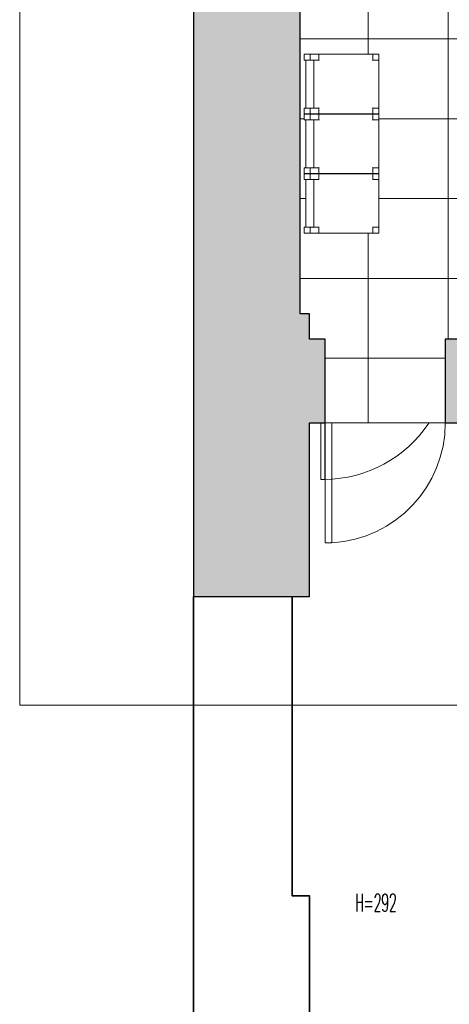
# Model space of a CAD drawing. Header units: centimetres. Extents: x 1278 to 4826, y -2037 to 1154.
# Tile 2 of 39: x 1914 to 2236, y -441 to 299. Entities that reach past the tile are written whole.
import ezdxf

# ---------------------------------------------------------------- set-up
doc = ezdxf.new("R2010")
doc.units = ezdxf.units.CM
doc.linetypes.add('Ukryty', pattern=[0.714375, 0.47625, -0.238125])
for name, color, linetype, lineweight in [('_Ukryty_', 7, 'Ukryty', 9), ('A-murowane-2', 21, 'Continuous', 35), ('A-symbole-1', 11, 'Continuous', 9), ('A-widok', 3, 'Continuous', 9), ('Drzwi', 7, 'Continuous', 9), ('Meble', 7, 'Continuous', 9), ('OGRODOWA - dwg temp_dwg-1', 20, 'Continuous', 35), ('Panel', 10, 'Continuous', 18), ('Stropy', 7, 'Continuous', 9), ('Ugięcie rzutu', 7, 'Continuous', 9), ('Wzór powierzchni', 7, 'Continuous', 9), ('Ściany-1', 254, 'Continuous', 9), ('Ściany-2', 250, 'Continuous', 25)]:
    doc.layers.add(name, color=color, linetype=linetype, lineweight=lineweight)
doc.styles.add('RomanS', font='romans__.ttf', dxfattribs={"width": 0.5, "height": 13.411772})

# ---------------------------------------------------------------- blocks, each defined once
blk = doc.blocks.new('M_Jednoskrzydłowe płytowe - 0915 x 2032mm ISTN-948749-Aranżacja_wersja_01')
at = {"layer": 'Panel'}
for p, q in [((39.9, 31.5), (39.9, 121.52)), ((45, 121.52), (39.9, 121.52)), ((45, 31.5), (45, 121.52)), ((45, 31.5), (39.9, 31.5))]:
    blk.add_line(p, q, dxfattribs=at)
at = {"layer": 'Ugięcie rzutu'}
blk.add_arc((45, 31.5), 90.17, 93.2424, 180, dxfattribs=at)
blk = doc.blocks.new('Bimroom_Collection_Dining_Chair_2022 - Dining Chair-V5-Aranżacja_wersja_01')
at = {"layer": 'Meble'}
for p, q in [((-22.5, 23.7), (-22.5, 27.71)), ((-22.5, 23.7), (-22.5, 17.2)), ((-22.3, 28), (-18.2, 28)), ((-22.3, 27.91), (-18.2, 27.91)), ((-18.2, 23.5), (-22.3, 23.5)), ((-18, 27.71), (-18, 23.7)), ((18, 26.67), (-18, 26.67)), ((-18, 26.55), (-18, 26.5)), ((-18, 24.42), (-18, 26.5)), ((-18, 24.42), (-18, 24.37)), ((-18, 20.68), (-18, 23.7)), ((-18, 17.2), (-18, 23.7)), ((18, 23.7), (18, 27.71)), ((18, 26.5), (18, 26.55)), ((18, 26.5), (18, 24.42)), ((18, 24.37), (18, 24.42)), ((18, 23.7), (18, 20.68)), ((18, 23.7), (18, 17.2)), ((18.2, 28), (22.3, 28)), ((18.2, 27.91), (22.3, 27.91)), ((22.3, 23.5), (18.2, 23.5)), ((22.5, 27.71), (22.5, 23.7)), ((22.5, 17.2), (22.5, 23.7)), ((-18, 17), (-22.5, 17)), ((-22.5, 17), (-22.5, -23.5)), ((-22.3, 17), (-22.4, 17)), ((-22.3, 17), (-18.2, 17)), ((-20, 16.88), (-20, 17)), ((-18, 20.68), (-18, 20.67)), ((-18, 20.68), (-18, 17)), ((-18, 19.2), (-18, 20.68)), ((-18, 20.67), (18, 20.67)), ((-18, 19.2), (-18, 19)), ((-18, 19), (-17.88, 19)), ((17.88, 19), (18, 19)), ((18, 20.67), (18, 20.68)), ((18, 17), (18, 20.68)), ((18, 20.68), (18, 19.2)), ((18, 19), (18, 19.2)), ((22.5, 17), (18, 17)), ((18.2, 17), (22.3, 17)), ((20, 17), (20, 16.88)), ((22.4, 17), (22.3, 17)), ((22.5, -23.5), (22.5, 17)), ((-22.5, -23.5), (-18, -23.5)), ((-22.5, -23.7), (-22.5, -27.8)), ((-22.4, -23.5), (-22.35, -23.5)), ((-18.2, -23.5), (-22.3, -23.5)), ((-22.3, -28), (-18.2, -28)), ((-20, -23.5), (-20, -23.38)), ((-18, -23.5), (-18, -28)), ((-18, -27.8), (-18, -23.7)), ((-17.88, -25.5), (-18, -25.5)), ((-18, -27.85), (-18, -27.99)), ((-18, -28), (18, -28)), ((18, -25.5), (17.88, -25.5)), ((18, -28), (18, -23.5)), ((18, -23.5), (22.5, -23.5)), ((18, -23.7), (18, -27.8)), ((18, -27.99), (18, -27.85)), ((22.3, -23.5), (18.2, -23.5)), ((18.2, -28), (22.3, -28)), ((20, -23.38), (20, -23.5)), ((22.35, -23.5), (22.4, -23.5)), ((22.5, -27.8), (22.5, -23.7))]:
    blk.add_line(p, q, dxfattribs=at)
for centre, start, end in [((-22.3, 27.8), 90, 135), ((-22.3, 23.7), 225.27332, 270), ((-18.2, 27.8), 360, 90), ((-18.2, 23.7), 270, 360), ((18.2, 27.8), 90, 180), ((18.2, 23.7), 180, 270), ((22.3, 27.8), 45, 90), ((22.3, 23.7), 270, 314.8203), ((-22.3, 21.3), 90, 180), ((-22.3, 21.3), 90, 180), ((-22.3, 17.2), 180, 270), ((-22.3, 17.2), 180, 257.14286), ((-18.2, 21.3), 12.85714, 90), ((-18.2, 21.3), 12.85714, 90), ((-18.2, 17.2), 270, 0), ((-18.2, 17.2), 270, 0), ((18.2, 17.2), 180, 270), ((18.2, 17.2), 180, 270), ((18.2, 21.3), 90, 167.14286), ((18.2, 21.3), 90, 167.14286), ((22.3, 21.3), 0, 90), ((22.3, 21.3), 0, 90), ((22.3, 17.2), 270, 360), ((22.3, 17.2), 282.85714, 0), ((-22.3, -23.7), 90, 180), ((-22.3, -27.8), 180, 270), ((-18.2, -23.7), 0, 90), ((-18.2, -27.8), 270, 0), ((-18.2, -23.7), 30, 60), ((-18.2, -27.8), 300, 330), ((18.2, -23.7), 90, 180), ((18.2, -27.8), 180, 270), ((18.2, -23.7), 120, 150), ((18.2, -27.8), 210, 240), ((22.3, -23.7), 0, 90), ((22.3, -27.8), 270, 0)]:
    blk.add_arc(centre, 0.2, start, end, dxfattribs=at)
for points, knots in [([(-22.5, 27.71), (-22.5, 27.73), (-22.49, 27.78), (-22.46, 27.83), (-22.43, 27.87), (-22.37, 27.9), (-22.33, 27.91), (-22.3, 27.91)], [-1, -1, -1, -1, -0.785714, -0.571429, -0.428571, -0.285714, 0, 0, 0, 0]), ([(-22.3, 23.5), (-22.32, 23.5), (-22.37, 23.51), (-22.42, 23.54), (-22.46, 23.57), (-22.49, 23.62), (-22.5, 23.67), (-22.5, 23.7)], [-1, -1, -1, -1, -0.785714, -0.571429, -0.428571, -0.285714, 0, 0, 0, 0]), ([(-18.2, 27.91), (-18.18, 27.91), (-18.13, 27.9), (-18.08, 27.87), (-18.04, 27.84), (-18.01, 27.79), (-18, 27.74), (-18, 27.71)], [-1, -1, -1, -1, -0.785714, -0.571429, -0.428571, -0.285714, 0, 0, 0, 0]), ([(-18, 23.7), (-18, 23.67), (-18.01, 23.63), (-18.04, 23.58), (-18.07, 23.54), (-18.13, 23.51), (-18.17, 23.5), (-18.2, 23.5)], [-1, -1, -1, -1, -0.785714, -0.571429, -0.428571, -0.285714, 0, 0, 0, 0]), ([(18, 27.71), (18, 27.73), (18.01, 27.78), (18.04, 27.83), (18.07, 27.87), (18.13, 27.9), (18.17, 27.91), (18.2, 27.91)], [-1, -1, -1, -1, -0.785714, -0.571429, -0.428571, -0.285714, 0, 0, 0, 0]), ([(18.2, 23.5), (18.18, 23.5), (18.13, 23.51), (18.08, 23.54), (18.04, 23.57), (18.01, 23.62), (18, 23.67), (18, 23.7)], [-1, -1, -1, -1, -0.785714, -0.571429, -0.428571, -0.285714, 0, 0, 0, 0]), ([(22.3, 27.91), (22.32, 27.91), (22.37, 27.9), (22.42, 27.87), (22.46, 27.84), (22.49, 27.79), (22.5, 27.74), (22.5, 27.71)], [-1, -1, -1, -1, -0.785714, -0.571429, -0.428571, -0.285714, 0, 0, 0, 0]), ([(22.5, 23.7), (22.5, 23.67), (22.49, 23.63), (22.46, 23.58), (22.43, 23.54), (22.37, 23.51), (22.33, 23.5), (22.3, 23.5)], [-1, -1, -1, -1, -0.785714, -0.571429, -0.428571, -0.285714, 0, 0, 0, 0]), ([(-22.5, 17), (-22.5, 17), (-22.5, 17), (-22.49, 16.99), (-22.47, 16.97), (-22.46, 16.96), (-22.44, 16.94), (-22.42, 16.92), (-22.4, 16.9), (-22.39, 16.89), (-22.37, 16.87), (-22.34, 16.84), (-22.32, 16.82), (-22.3, 16.8)], [0, 0, 0, 0, 0.166667, 0.25, 0.333333, 0.416667, 0.5, 0.583333, 0.666667, 0.708333, 0.75, 0.833333, 1, 1, 1, 1]), ([(-18, 17), (-18, 17), (-18, 17), (-17.99, 16.99), (-17.97, 16.97), (-17.96, 16.96), (-17.94, 16.94), (-17.92, 16.92), (-17.9, 16.9), (-17.89, 16.89), (-17.87, 16.87), (-17.84, 16.84), (-17.82, 16.82), (-17.8, 16.8)], [0, 0, 0, 0, 0.166667, 0.25, 0.333333, 0.416667, 0.5, 0.583333, 0.666667, 0.708333, 0.75, 0.833333, 1, 1, 1, 1]), ([(18, 17), (18, 17), (18, 17), (17.99, 16.99), (17.97, 16.97), (17.96, 16.96), (17.94, 16.94), (17.92, 16.92), (17.9, 16.9), (17.89, 16.89), (17.87, 16.87), (17.84, 16.84), (17.82, 16.82), (17.8, 16.8)], [0, 0, 0, 0, 0.166667, 0.25, 0.333333, 0.416667, 0.5, 0.583333, 0.666667, 0.708333, 0.75, 0.833333, 1, 1, 1, 1]), ([(22.5, 17), (22.5, 17), (22.5, 17), (22.49, 16.99), (22.47, 16.97), (22.46, 16.96), (22.44, 16.94), (22.42, 16.92), (22.4, 16.9), (22.39, 16.89), (22.37, 16.87), (22.34, 16.84), (22.32, 16.82), (22.3, 16.8)], [0, 0, 0, 0, 0.166667, 0.25, 0.333333, 0.416667, 0.5, 0.583333, 0.666667, 0.708333, 0.75, 0.833333, 1, 1, 1, 1]), ([(-22.5, -23.5), (-22.5, -23.5), (-22.5, -23.5), (-22.49, -23.49), (-22.47, -23.47), (-22.46, -23.46), (-22.44, -23.44), (-22.42, -23.42), (-22.4, -23.4), (-22.39, -23.39), (-22.37, -23.37), (-22.34, -23.34), (-22.32, -23.32), (-22.3, -23.3)], [0, 0, 0, 0, 0.166667, 0.25, 0.333333, 0.416667, 0.5, 0.583333, 0.666667, 0.708333, 0.75, 0.833333, 1, 1, 1, 1]), ([(-18, -23.5), (-18, -23.5), (-18, -23.5), (-17.99, -23.49), (-17.97, -23.47), (-17.96, -23.46), (-17.94, -23.44), (-17.92, -23.42), (-17.9, -23.4), (-17.89, -23.39), (-17.87, -23.37), (-17.84, -23.34), (-17.82, -23.32), (-17.8, -23.3)], [0, 0, 0, 0, 0.166667, 0.25, 0.333333, 0.416667, 0.5, 0.583333, 0.666667, 0.708333, 0.75, 0.833333, 1, 1, 1, 1]), ([(-18, -28), (-18, -28), (-18, -28), (-17.99, -27.99), (-17.97, -27.97), (-17.96, -27.96), (-17.94, -27.94), (-17.92, -27.92), (-17.9, -27.9), (-17.89, -27.89), (-17.87, -27.87), (-17.84, -27.84), (-17.82, -27.82), (-17.8, -27.8)], [0, 0, 0, 0, 0.166667, 0.25, 0.333333, 0.416667, 0.5, 0.583333, 0.666667, 0.708333, 0.75, 0.833333, 1, 1, 1, 1]), ([(18, -23.5), (18, -23.5), (18, -23.5), (17.99, -23.49), (17.97, -23.47), (17.96, -23.46), (17.94, -23.44), (17.92, -23.42), (17.9, -23.4), (17.89, -23.39), (17.87, -23.37), (17.84, -23.34), (17.82, -23.32), (17.8, -23.3)], [0, 0, 0, 0, 0.166667, 0.25, 0.333333, 0.416667, 0.5, 0.583333, 0.666667, 0.708333, 0.75, 0.833333, 1, 1, 1, 1]), ([(18, -28), (18, -28), (18, -28), (17.99, -27.99), (17.97, -27.97), (17.96, -27.96), (17.94, -27.94), (17.92, -27.92), (17.9, -27.9), (17.89, -27.89), (17.87, -27.87), (17.84, -27.84), (17.82, -27.82), (17.8, -27.8)], [0, 0, 0, 0, 0.166667, 0.25, 0.333333, 0.416667, 0.5, 0.583333, 0.666667, 0.708333, 0.75, 0.833333, 1, 1, 1, 1]), ([(22.49, -23.49), (22.49, -23.49), (22.49, -23.49), (22.47, -23.47), (22.46, -23.46), (22.44, -23.44), (22.42, -23.42), (22.4, -23.4), (22.39, -23.39), (22.37, -23.37), (22.34, -23.34), (22.32, -23.32), (22.3, -23.3)], [0.1666667, 0.1666667, 0.1666667, 0.1666667, 0.25, 0.3333333, 0.4166667, 0.5, 0.5833333, 0.6666667, 0.7083333, 0.75, 0.8333333, 1, 1, 1, 1])]:
    blk.add_open_spline(points, degree=3, knots=knots, dxfattribs=at)
for points in [[(-18, 17), (-18, 17), (-18, 17), (-17.99, 16.99)], [(18, 17), (18, 17), (18, 17), (17.99, 16.99)], [(-18, -23.5), (-18, -23.5), (-18, -23.5), (-17.99, -23.49)], [(18, -23.5), (18, -23.5), (18, -23.5), (17.99, -23.49)]]:
    blk.add_open_spline(points, degree=3, dxfattribs=at)
blk = doc.blocks.new('Bimroom_Collection_Dining_Chair_2022 - Dining Chair-V8-Aranżacja_wersja_01')
at = {"layer": 'Meble'}
for p, q in [((-22.5, 23.7), (-22.5, 27.71)), ((-22.5, 23.7), (-22.5, 17.2)), ((-22.3, 28), (-18.2, 28)), ((-22.3, 27.91), (-18.2, 27.91)), ((-18.2, 23.5), (-22.3, 23.5)), ((-18, 27.71), (-18, 23.7)), ((18, 26.67), (-18, 26.67)), ((-18, 26.55), (-18, 26.5)), ((-18, 24.42), (-18, 26.5)), ((-18, 24.42), (-18, 24.37)), ((-18, 20.68), (-18, 23.7)), ((-18, 17.2), (-18, 23.7)), ((18, 23.7), (18, 27.71)), ((18, 26.5), (18, 26.55)), ((18, 26.5), (18, 24.42)), ((18, 24.37), (18, 24.42)), ((18, 23.7), (18, 20.68)), ((18, 23.7), (18, 17.2)), ((18.2, 28), (22.3, 28)), ((18.2, 27.91), (22.3, 27.91)), ((22.3, 23.5), (18.2, 23.5)), ((22.5, 27.71), (22.5, 23.7)), ((22.5, 17.2), (22.5, 23.7)), ((22.5, 23.7), (22.5, 17.2)), ((22.5, 21.3), (22.5, 23.7)), ((-18, 17), (-22.5, 17)), ((-22.5, 17), (-22.5, -23.5)), ((-22.3, 17), (-22.4, 17)), ((-22.3, 17), (-18.2, 17)), ((-20, 16.88), (-20, 17)), ((-18, 20.68), (-18, 20.67)), ((-18, 20.68), (-18, 17)), ((-18, 19.2), (-18, 20.68)), ((-18, 20.67), (18, 20.67)), ((-18, 19.2), (-18, 19)), ((17.88, 19), (18, 19)), ((18, 20.67), (18, 20.68)), ((18, 17), (18, 20.68)), ((18, 20.68), (18, 19.2)), ((18, 19), (18, 19.2)), ((22.5, 17), (18, 17)), ((18.2, 17), (22.3, 17)), ((20, 17), (20, 16.88)), ((22.49, 17), (22.3, 17)), ((22.5, -23.5), (22.5, 17)), ((-22.5, -23.5), (-18, -23.5)), ((-22.5, -23.7), (-22.5, -27.8)), ((-22.4, -23.5), (-22.35, -23.5)), ((-18.2, -23.5), (-22.3, -23.5)), ((-22.3, -28), (-18.2, -28)), ((-20, -23.5), (-20, -23.38)), ((-18, -23.5), (-18, -28)), ((-18, -27.8), (-18, -23.7)), ((-18, -27.85), (-18, -27.99)), ((-18, -28), (18, -28)), ((18, -25.5), (17.88, -25.5)), ((18, -28), (18, -23.5)), ((18, -23.5), (22.5, -23.5)), ((18, -23.7), (18, -27.8)), ((18, -27.99), (18, -27.85)), ((22.3, -23.5), (18.2, -23.5)), ((18.2, -28), (22.3, -28)), ((20, -23.38), (20, -23.5)), ((22.35, -23.5), (22.49, -23.5)), ((22.5, -27.8), (22.5, -23.7))]:
    blk.add_line(p, q, dxfattribs=at)
for centre, start, end in [((-22.3, 27.8), 90, 135), ((-22.3, 23.7), 225.1797, 270), ((-18.2, 27.8), 360, 90), ((-18.2, 23.7), 270, 360), ((18.2, 27.8), 90, 180), ((18.2, 23.7), 180, 270), ((22.3, 27.8), 360, 90), ((22.3, 23.7), 270, 0), ((-22.3, 21.3), 90, 180), ((-22.3, 21.3), 90, 180), ((-22.3, 17.2), 180, 270), ((-22.3, 17.2), 180, 257.14286), ((-18.2, 21.3), 12.85714, 90), ((-18.2, 21.3), 12.85714, 90), ((-18.2, 17.2), 270, 0), ((-18.2, 17.2), 270, 0), ((18.2, 17.2), 180, 270), ((18.2, 17.2), 180, 270), ((18.2, 21.3), 90, 167.14286), ((18.2, 21.3), 90, 167.14286), ((22.3, 21.3), 0, 90), ((22.3, 21.3), 0, 90), ((22.3, 17.2), 270, 360), ((22.3, 17.2), 282.85714, 0), ((-22.3, -23.7), 90, 180), ((-22.3, -27.8), 180, 270), ((-18.2, -23.7), 0, 90), ((-18.2, -27.8), 270, 0), ((-18.2, -23.7), 30, 60), ((-18.2, -27.8), 300, 330), ((18.2, -23.7), 90, 180), ((18.2, -27.8), 180, 270), ((18.2, -23.7), 120, 150), ((18.2, -27.8), 210, 240), ((22.3, -23.7), 0, 90), ((22.3, -27.8), 270, 0), ((22.3, -23.7), 30, 60), ((22.3, -27.8), 300, 330)]:
    blk.add_arc(centre, 0.2, start, end, dxfattribs=at)
for points, knots in [([(-22.5, 27.71), (-22.5, 27.73), (-22.49, 27.78), (-22.46, 27.83), (-22.43, 27.87), (-22.37, 27.9), (-22.33, 27.91), (-22.3, 27.91)], [-1, -1, -1, -1, -0.785714, -0.571429, -0.428571, -0.285714, 0, 0, 0, 0]), ([(-22.3, 23.5), (-22.32, 23.5), (-22.37, 23.51), (-22.42, 23.54), (-22.46, 23.57), (-22.49, 23.62), (-22.5, 23.67), (-22.5, 23.7)], [-1, -1, -1, -1, -0.785714, -0.571429, -0.428571, -0.285714, 0, 0, 0, 0]), ([(-18.2, 27.91), (-18.18, 27.91), (-18.13, 27.9), (-18.08, 27.87), (-18.04, 27.84), (-18.01, 27.79), (-18, 27.74), (-18, 27.71)], [-1, -1, -1, -1, -0.785714, -0.571429, -0.428571, -0.285714, 0, 0, 0, 0]), ([(-18, 23.7), (-18, 23.67), (-18.01, 23.63), (-18.04, 23.58), (-18.07, 23.54), (-18.13, 23.51), (-18.17, 23.5), (-18.2, 23.5)], [-1, -1, -1, -1, -0.785714, -0.571429, -0.428571, -0.285714, 0, 0, 0, 0]), ([(18, 27.71), (18, 27.73), (18.01, 27.78), (18.04, 27.83), (18.07, 27.87), (18.13, 27.9), (18.17, 27.91), (18.2, 27.91)], [-1, -1, -1, -1, -0.785714, -0.571429, -0.428571, -0.285714, 0, 0, 0, 0]), ([(18.2, 23.5), (18.18, 23.5), (18.13, 23.51), (18.08, 23.54), (18.04, 23.57), (18.01, 23.62), (18, 23.67), (18, 23.7)], [-1, -1, -1, -1, -0.785714, -0.571429, -0.428571, -0.285714, 0, 0, 0, 0]), ([(22.3, 27.91), (22.32, 27.91), (22.37, 27.9), (22.42, 27.87), (22.46, 27.84), (22.49, 27.79), (22.5, 27.74), (22.5, 27.71)], [-1, -1, -1, -1, -0.785714, -0.571429, -0.428571, -0.285714, 0, 0, 0, 0]), ([(22.5, 23.7), (22.5, 23.67), (22.49, 23.63), (22.46, 23.58), (22.43, 23.54), (22.37, 23.51), (22.33, 23.5), (22.3, 23.5)], [-1, -1, -1, -1, -0.785714, -0.571429, -0.428571, -0.285714, 0, 0, 0, 0]), ([(-22.5, 17), (-22.5, 17), (-22.5, 17), (-22.49, 16.99), (-22.47, 16.97), (-22.46, 16.96), (-22.44, 16.94), (-22.42, 16.92), (-22.4, 16.9), (-22.39, 16.89), (-22.37, 16.87), (-22.34, 16.84), (-22.32, 16.82), (-22.3, 16.8)], [0, 0, 0, 0, 0.166667, 0.25, 0.333333, 0.416667, 0.5, 0.583333, 0.666667, 0.708333, 0.75, 0.833333, 1, 1, 1, 1]), ([(-18, 17), (-18, 17), (-18, 17), (-17.99, 16.99), (-17.97, 16.97), (-17.96, 16.96), (-17.94, 16.94), (-17.92, 16.92), (-17.9, 16.9), (-17.89, 16.89), (-17.87, 16.87), (-17.84, 16.84), (-17.82, 16.82), (-17.8, 16.8)], [0, 0, 0, 0, 0.166667, 0.25, 0.333333, 0.416667, 0.5, 0.583333, 0.666667, 0.708333, 0.75, 0.833333, 1, 1, 1, 1]), ([(18, 17), (18, 17), (18, 17), (17.99, 16.99), (17.97, 16.97), (17.96, 16.96), (17.94, 16.94), (17.92, 16.92), (17.9, 16.9), (17.89, 16.89), (17.87, 16.87), (17.84, 16.84), (17.82, 16.82), (17.8, 16.8)], [0, 0, 0, 0, 0.166667, 0.25, 0.333333, 0.416667, 0.5, 0.583333, 0.666667, 0.708333, 0.75, 0.833333, 1, 1, 1, 1]), ([(22.5, 17), (22.5, 17), (22.5, 17), (22.49, 16.99), (22.47, 16.97), (22.46, 16.96), (22.44, 16.94), (22.42, 16.92), (22.4, 16.9), (22.39, 16.89), (22.37, 16.87), (22.34, 16.84), (22.32, 16.82), (22.3, 16.8)], [0, 0, 0, 0, 0.166667, 0.25, 0.333333, 0.416667, 0.5, 0.583333, 0.666667, 0.708333, 0.75, 0.833333, 1, 1, 1, 1]), ([(-22.5, -23.5), (-22.5, -23.5), (-22.5, -23.5), (-22.49, -23.49), (-22.47, -23.47), (-22.46, -23.46), (-22.44, -23.44), (-22.42, -23.42), (-22.4, -23.4), (-22.39, -23.39), (-22.37, -23.37), (-22.34, -23.34), (-22.32, -23.32), (-22.3, -23.3)], [0, 0, 0, 0, 0.166667, 0.25, 0.333333, 0.416667, 0.5, 0.583333, 0.666667, 0.708333, 0.75, 0.833333, 1, 1, 1, 1]), ([(-18, -23.5), (-18, -23.5), (-18, -23.5), (-17.99, -23.49), (-17.97, -23.47), (-17.96, -23.46), (-17.94, -23.44), (-17.92, -23.42), (-17.9, -23.4), (-17.89, -23.39), (-17.87, -23.37), (-17.84, -23.34), (-17.82, -23.32), (-17.8, -23.3)], [0, 0, 0, 0, 0.166667, 0.25, 0.333333, 0.416667, 0.5, 0.583333, 0.666667, 0.708333, 0.75, 0.833333, 1, 1, 1, 1]), ([(-18, -28), (-18, -28), (-18, -28), (-17.99, -27.99), (-17.97, -27.97), (-17.96, -27.96), (-17.94, -27.94), (-17.92, -27.92), (-17.9, -27.9), (-17.89, -27.89), (-17.87, -27.87), (-17.84, -27.84), (-17.82, -27.82), (-17.8, -27.8)], [0, 0, 0, 0, 0.166667, 0.25, 0.333333, 0.416667, 0.5, 0.583333, 0.666667, 0.708333, 0.75, 0.833333, 1, 1, 1, 1]), ([(18, -23.5), (18, -23.5), (18, -23.5), (17.99, -23.49), (17.97, -23.47), (17.96, -23.46), (17.94, -23.44), (17.92, -23.42), (17.9, -23.4), (17.89, -23.39), (17.87, -23.37), (17.84, -23.34), (17.82, -23.32), (17.8, -23.3)], [0, 0, 0, 0, 0.166667, 0.25, 0.333333, 0.416667, 0.5, 0.583333, 0.666667, 0.708333, 0.75, 0.833333, 1, 1, 1, 1]), ([(18, -28), (18, -28), (18, -28), (17.99, -27.99), (17.97, -27.97), (17.96, -27.96), (17.94, -27.94), (17.92, -27.92), (17.9, -27.9), (17.89, -27.89), (17.87, -27.87), (17.84, -27.84), (17.82, -27.82), (17.8, -27.8)], [0, 0, 0, 0, 0.166667, 0.25, 0.333333, 0.416667, 0.5, 0.583333, 0.666667, 0.708333, 0.75, 0.833333, 1, 1, 1, 1]), ([(22.5, -23.5), (22.5, -23.5), (22.5, -23.5), (22.49, -23.49), (22.47, -23.47), (22.46, -23.46), (22.44, -23.44), (22.42, -23.42), (22.4, -23.4), (22.39, -23.39), (22.37, -23.37), (22.34, -23.34), (22.32, -23.32), (22.3, -23.3)], [0, 0, 0, 0, 0.166667, 0.25, 0.333333, 0.416667, 0.5, 0.583333, 0.666667, 0.708333, 0.75, 0.833333, 1, 1, 1, 1])]:
    blk.add_open_spline(points, degree=3, knots=knots, dxfattribs=at)
for points in [[(-18, 17), (-18, 17), (-18, 17), (-17.99, 16.99)], [(18, 17), (18, 17), (18, 17), (17.99, 16.99)], [(-18, -23.5), (-18, -23.5), (-18, -23.5), (-17.99, -23.49)], [(18, -23.5), (18, -23.5), (18, -23.5), (17.99, -23.49)]]:
    blk.add_open_spline(points, degree=3, dxfattribs=at)
blk = doc.blocks.new('Bimroom_Collection_Dining_Chair_2022 - Dining Chair-V9-Aranżacja_wersja_01')
at = {"layer": 'Meble'}
for p, q in [((-22.5, 23.7), (-22.5, 27.71)), ((-22.5, 23.7), (-22.5, 17.2)), ((-22.5, 23.7), (-22.5, 21.3)), ((-22.3, 28), (-18.2, 28)), ((-22.3, 27.91), (-18.2, 27.91)), ((-18.2, 23.5), (-22.3, 23.5)), ((-18, 27.71), (-18, 23.7)), ((18, 26.67), (-18, 26.67)), ((-18, 26.55), (-18, 26.5)), ((-18, 24.42), (-18, 26.5)), ((-18, 24.42), (-18, 24.37)), ((-18, 20.68), (-18, 23.7)), ((-18, 17.2), (-18, 23.7)), ((18, 23.7), (18, 27.71)), ((18, 26.5), (18, 26.55)), ((18, 26.5), (18, 24.42)), ((18, 24.37), (18, 24.42)), ((18, 23.7), (18, 20.68)), ((18, 23.7), (18, 17.2)), ((18.2, 28), (22.3, 28)), ((18.2, 27.91), (22.3, 27.91)), ((22.3, 23.5), (18.2, 23.5)), ((22.5, 27.71), (22.5, 23.7)), ((22.5, 17.2), (22.5, 23.7)), ((-18, 17), (-22.5, 17)), ((-22.5, 17), (-22.5, -23.5)), ((-22.3, 17), (-22.49, 17)), ((-22.3, 17), (-18.2, 17)), ((-20, 16.88), (-20, 17)), ((-18, 20.68), (-18, 20.67)), ((-18, 20.68), (-18, 17)), ((-18, 19.2), (-18, 20.68)), ((-18, 20.67), (18, 20.67)), ((-18, 19.2), (-18, 19)), ((-18, 19), (-17.88, 19)), ((17.88, 19), (18, 19)), ((18, 20.67), (18, 20.68)), ((18, 17), (18, 20.68)), ((18, 20.68), (18, 19.2)), ((18, 19), (18, 19.2)), ((22.5, 17), (18, 17)), ((18.2, 17), (22.3, 17)), ((20, 17), (20, 16.88)), ((22.4, 17), (22.3, 17)), ((22.5, -23.5), (22.5, 17)), ((-22.5, -23.5), (-18, -23.5)), ((-22.5, -23.7), (-22.5, -27.8)), ((-22.49, -23.5), (-22.35, -23.5)), ((-18.2, -23.5), (-22.3, -23.5)), ((-22.3, -28), (-18.2, -28)), ((-20, -23.5), (-20, -23.38)), ((-18, -23.5), (-18, -28)), ((-18, -27.8), (-18, -23.7)), ((-17.88, -25.5), (-18, -25.5)), ((-18, -27.85), (-18, -27.99)), ((-18, -28), (18, -28)), ((18, -25.5), (17.88, -25.5)), ((18, -28), (18, -23.5)), ((18, -23.5), (22.5, -23.5)), ((18, -23.7), (18, -27.8)), ((18, -27.99), (18, -27.85)), ((22.3, -23.5), (18.2, -23.5)), ((18.2, -28), (22.3, -28)), ((20, -23.38), (20, -23.5)), ((22.35, -23.5), (22.4, -23.5)), ((22.5, -27.8), (22.5, -23.7))]:
    blk.add_line(p, q, dxfattribs=at)
for centre, start, end in [((-22.3, 27.8), 90, 180), ((-22.3, 23.7), 180, 270), ((-18.2, 27.8), 360, 90), ((-18.2, 23.7), 270, 360), ((18.2, 27.8), 90, 180), ((18.2, 23.7), 180, 270), ((22.3, 27.8), 45, 90), ((22.3, 23.7), 270, 314.72668), ((-22.3, 21.3), 90, 180), ((-22.3, 21.3), 90, 180), ((-22.3, 17.2), 180, 270), ((-22.3, 17.2), 180, 257.14286), ((-18.2, 21.3), 12.85714, 90), ((-18.2, 21.3), 12.85714, 90), ((-18.2, 17.2), 270, 0), ((-18.2, 17.2), 270, 0), ((18.2, 17.2), 180, 270), ((18.2, 17.2), 180, 270), ((18.2, 21.3), 90, 167.14286), ((18.2, 21.3), 90, 167.14286), ((22.3, 21.3), 0, 90), ((22.3, 21.3), 0, 90), ((22.3, 17.2), 270, 360), ((22.3, 17.2), 282.85714, 0), ((-22.3, -23.7), 90, 180), ((-22.3, -27.8), 180, 270), ((-22.3, -23.7), 120, 150), ((-22.3, -27.8), 210, 240), ((-18.2, -23.7), 0, 90), ((-18.2, -27.8), 270, 0), ((-18.2, -23.7), 30, 60), ((-18.2, -27.8), 300, 330), ((18.2, -23.7), 90, 180), ((18.2, -27.8), 180, 270), ((18.2, -23.7), 120, 150), ((18.2, -27.8), 210, 240), ((22.3, -23.7), 0, 90), ((22.3, -27.8), 270, 0)]:
    blk.add_arc(centre, 0.2, start, end, dxfattribs=at)
for points, knots in [([(-22.5, 27.71), (-22.5, 27.73), (-22.49, 27.78), (-22.46, 27.83), (-22.43, 27.87), (-22.37, 27.9), (-22.33, 27.91), (-22.3, 27.91)], [-1, -1, -1, -1, -0.785714, -0.571429, -0.428571, -0.285714, 0, 0, 0, 0]), ([(-22.3, 23.5), (-22.32, 23.5), (-22.37, 23.51), (-22.42, 23.54), (-22.46, 23.57), (-22.49, 23.62), (-22.5, 23.67), (-22.5, 23.7)], [-1, -1, -1, -1, -0.785714, -0.571429, -0.428571, -0.285714, 0, 0, 0, 0]), ([(-18.2, 27.91), (-18.18, 27.91), (-18.13, 27.9), (-18.08, 27.87), (-18.04, 27.84), (-18.01, 27.79), (-18, 27.74), (-18, 27.71)], [-1, -1, -1, -1, -0.785714, -0.571429, -0.428571, -0.285714, 0, 0, 0, 0]), ([(-18, 23.7), (-18, 23.67), (-18.01, 23.63), (-18.04, 23.58), (-18.07, 23.54), (-18.13, 23.51), (-18.17, 23.5), (-18.2, 23.5)], [-1, -1, -1, -1, -0.785714, -0.571429, -0.428571, -0.285714, 0, 0, 0, 0]), ([(18, 27.71), (18, 27.73), (18.01, 27.78), (18.04, 27.83), (18.07, 27.87), (18.13, 27.9), (18.17, 27.91), (18.2, 27.91)], [-1, -1, -1, -1, -0.785714, -0.571429, -0.428571, -0.285714, 0, 0, 0, 0]), ([(18.2, 23.5), (18.18, 23.5), (18.13, 23.51), (18.08, 23.54), (18.04, 23.57), (18.01, 23.62), (18, 23.67), (18, 23.7)], [-1, -1, -1, -1, -0.785714, -0.571429, -0.428571, -0.285714, 0, 0, 0, 0]), ([(22.3, 27.91), (22.32, 27.91), (22.37, 27.9), (22.42, 27.87), (22.46, 27.84), (22.49, 27.79), (22.5, 27.74), (22.5, 27.71)], [-1, -1, -1, -1, -0.785714, -0.571429, -0.428571, -0.285714, 0, 0, 0, 0]), ([(22.5, 23.7), (22.5, 23.67), (22.49, 23.63), (22.46, 23.58), (22.43, 23.54), (22.37, 23.51), (22.33, 23.5), (22.3, 23.5)], [-1, -1, -1, -1, -0.785714, -0.571429, -0.428571, -0.285714, 0, 0, 0, 0]), ([(-22.5, 17), (-22.5, 17), (-22.5, 17), (-22.49, 16.99), (-22.47, 16.97), (-22.46, 16.96), (-22.44, 16.94), (-22.42, 16.92), (-22.4, 16.9), (-22.39, 16.89), (-22.37, 16.87), (-22.34, 16.84), (-22.32, 16.82), (-22.3, 16.8)], [0, 0, 0, 0, 0.166667, 0.25, 0.333333, 0.416667, 0.5, 0.583333, 0.666667, 0.708333, 0.75, 0.833333, 1, 1, 1, 1]), ([(-18, 17), (-18, 17), (-18, 17), (-17.99, 16.99), (-17.97, 16.97), (-17.96, 16.96), (-17.94, 16.94), (-17.92, 16.92), (-17.9, 16.9), (-17.89, 16.89), (-17.87, 16.87), (-17.84, 16.84), (-17.82, 16.82), (-17.8, 16.8)], [0, 0, 0, 0, 0.166667, 0.25, 0.333333, 0.416667, 0.5, 0.583333, 0.666667, 0.708333, 0.75, 0.833333, 1, 1, 1, 1]), ([(18, 17), (18, 17), (18, 17), (17.99, 16.99), (17.97, 16.97), (17.96, 16.96), (17.94, 16.94), (17.92, 16.92), (17.9, 16.9), (17.89, 16.89), (17.87, 16.87), (17.84, 16.84), (17.82, 16.82), (17.8, 16.8)], [0, 0, 0, 0, 0.166667, 0.25, 0.333333, 0.416667, 0.5, 0.583333, 0.666667, 0.708333, 0.75, 0.833333, 1, 1, 1, 1]), ([(22.5, 17), (22.5, 17), (22.5, 17), (22.49, 16.99), (22.47, 16.97), (22.46, 16.96), (22.44, 16.94), (22.42, 16.92), (22.4, 16.9), (22.39, 16.89), (22.37, 16.87), (22.34, 16.84), (22.32, 16.82), (22.3, 16.8)], [0, 0, 0, 0, 0.166667, 0.25, 0.333333, 0.416667, 0.5, 0.583333, 0.666667, 0.708333, 0.75, 0.833333, 1, 1, 1, 1]), ([(-22.5, -23.5), (-22.5, -23.5), (-22.5, -23.5), (-22.49, -23.49), (-22.47, -23.47), (-22.46, -23.46), (-22.44, -23.44), (-22.42, -23.42), (-22.4, -23.4), (-22.39, -23.39), (-22.37, -23.37), (-22.34, -23.34), (-22.32, -23.32), (-22.3, -23.3)], [0, 0, 0, 0, 0.166667, 0.25, 0.333333, 0.416667, 0.5, 0.583333, 0.666667, 0.708333, 0.75, 0.833333, 1, 1, 1, 1]), ([(-18, -23.5), (-18, -23.5), (-18, -23.5), (-17.99, -23.49), (-17.97, -23.47), (-17.96, -23.46), (-17.94, -23.44), (-17.92, -23.42), (-17.9, -23.4), (-17.89, -23.39), (-17.87, -23.37), (-17.84, -23.34), (-17.82, -23.32), (-17.8, -23.3)], [0, 0, 0, 0, 0.166667, 0.25, 0.333333, 0.416667, 0.5, 0.583333, 0.666667, 0.708333, 0.75, 0.833333, 1, 1, 1, 1]), ([(-18, -28), (-18, -28), (-18, -28), (-17.99, -27.99), (-17.97, -27.97), (-17.96, -27.96), (-17.94, -27.94), (-17.92, -27.92), (-17.9, -27.9), (-17.89, -27.89), (-17.87, -27.87), (-17.84, -27.84), (-17.82, -27.82), (-17.8, -27.8)], [0, 0, 0, 0, 0.166667, 0.25, 0.333333, 0.416667, 0.5, 0.583333, 0.666667, 0.708333, 0.75, 0.833333, 1, 1, 1, 1]), ([(18, -23.5), (18, -23.5), (18, -23.5), (17.99, -23.49), (17.97, -23.47), (17.96, -23.46), (17.94, -23.44), (17.92, -23.42), (17.9, -23.4), (17.89, -23.39), (17.87, -23.37), (17.84, -23.34), (17.82, -23.32), (17.8, -23.3)], [0, 0, 0, 0, 0.166667, 0.25, 0.333333, 0.416667, 0.5, 0.583333, 0.666667, 0.708333, 0.75, 0.833333, 1, 1, 1, 1]), ([(18, -28), (18, -28), (18, -28), (17.99, -27.99), (17.97, -27.97), (17.96, -27.96), (17.94, -27.94), (17.92, -27.92), (17.9, -27.9), (17.89, -27.89), (17.87, -27.87), (17.84, -27.84), (17.82, -27.82), (17.8, -27.8)], [0, 0, 0, 0, 0.166667, 0.25, 0.333333, 0.416667, 0.5, 0.583333, 0.666667, 0.708333, 0.75, 0.833333, 1, 1, 1, 1]), ([(22.49, -23.49), (22.49, -23.49), (22.49, -23.49), (22.47, -23.47), (22.46, -23.46), (22.44, -23.44), (22.42, -23.42), (22.4, -23.4), (22.39, -23.39), (22.37, -23.37), (22.34, -23.34), (22.32, -23.32), (22.3, -23.3)], [0.1666667, 0.1666667, 0.1666667, 0.1666667, 0.25, 0.3333333, 0.4166667, 0.5, 0.5833333, 0.6666667, 0.7083333, 0.75, 0.8333333, 1, 1, 1, 1])]:
    blk.add_open_spline(points, degree=3, knots=knots, dxfattribs=at)
for points in [[(-18, 17), (-18, 17), (-18, 17), (-17.99, 16.99)], [(18, 17), (18, 17), (18, 17), (17.99, 16.99)], [(-18, -23.5), (-18, -23.5), (-18, -23.5), (-17.99, -23.49)], [(18, -23.5), (18, -23.5), (18, -23.5), (17.99, -23.49)]]:
    blk.add_open_spline(points, degree=3, dxfattribs=at)
blk = doc.blocks.new('OGRODOWA - dwg temp_dwg_drzwi 90-888476-Aranżacja_wersja_01')
at = {"layer": 'A-widok', "flags": 128}
blk.add_lwpolyline([(5865.79, -714.01), (5865.79, -671.51), (5862.79, -671.51), (5862.79, -714.01)], dxfattribs=at)
at = {"layer": 'A-widok'}
blk.add_arc((5864.72, -766.57), 95.07, 33.64641, 89.35469, dxfattribs=at)
blk = doc.blocks.new('OGRODOWA - dwg temp_dwg-805956-Aranżacja_wersja_01')
at = {"layer": 'A-murowane-2', "flags": 128}
for points in [[(-3933.37, 513.37), (-2034.37, 513.37), (-2034.37, 667.37)], [(-3933.37, 587.37), (-3708.37, 587.37), (-3708.37, 600.37), (-3581.87, 600.37), (-3581.87, 601.37), (-3516.37, 601.37), (-3508.87, 601.37), (-3470.37, 601.37), (-3235.37, 601.37)]]:
    blk.add_lwpolyline(points, dxfattribs=at)
at = {"extrusion": (0, 0, -1), "zscale": -1, "rotation": 89.99999999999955}
blk.add_blockref('OGRODOWA - dwg temp_dwg_drzwi 90-888476-Aranżacja_wersja_01', (3349.86, -5253.92), dxfattribs=at)
at = {"layer": 'A-symbole-1', "insert": (-3710, 634.8), "char_height": 13.412, "width": 34.6221, "attachment_point": 1, "rotation": 90, "line_spacing_factor": 0.983083, "style": 'RomanS'}
blk.add_mtext('H=292', dxfattribs=at)

msp = doc.modelspace()

# ---------------------------------------------------------------- hatches: boundary and pattern name
at = {"layer": 'Wzór powierzchni'}
h = msp.add_hatch(dxfattribs=at)
h.set_pattern_fill('FP_3', color=256, style=0, pattern_type=2)
h.set_pattern_definition([(270, (2235.076, 404.75), (60, 4e-15), []), (0, (2235.076, 404.75), (0, 60), [])])
h.paths.add_polyline_path([(2232.83, -3.78), (2232.83, 59.22), (2333.58, 59.22), (2333.58, 141.12), (2332.18, 141.12), (2332.18, 147.12), (2333.58, 147.12), (2333.58, 240.32), (2332.18, 240.32), (2332.18, 246.32), (2333.58, 246.32), (2333.58, 684.72), (2332.18, 684.72), (2332.18, 690.72), (2336.38, 690.72), (2336.38, 692.32), (2346.08, 692.32), (2346.08, 774.32), (2336.38, 774.32), (2336.38, 775.92), (2332.18, 775.92), (2332.18, 781.92), (2333.58, 781.92), (2333.58, 804.18), (2156.1, 813.28), (2156.1, 782.54), (2138.08, 782.54), (2138.15, 756.89), (2139.31, 762.03), (2141.65, 767.04), (2144.81, 771.25), (2148.89, 774.79), (2153.25, 777.29), (2158.56, 778.94), (2163.58, 779.47), (2169.2, 778.82), (2174.42, 777.01), (2179.05, 774.22), (2182.73, 770.86), (2185.81, 766.59), (2187.98, 761.72), (2189.09, 756.5), (2189, 750.75), (2187.85, 745.61), (2185.5, 740.6), (2182.34, 736.39), (2178.27, 732.85), (2173.9, 730.35), (2168.78, 728.72), (2163.58, 728.17), (2157.96, 728.82), (2152.73, 730.63), (2148.11, 733.42), (2144.42, 736.78), (2141.34, 741.05), (2139.18, 745.92), (2138.08, 750.65), (2138.05, 314.22), (2124.08, 314.22), (2124.08, 78.22), (2131.08, 78.22), (2131.08, 59.22), (2142.83, 59.22), (2142.83, -3.78), (2188.31, -3.78)])
h.paths.add_polyline_path([(2305.08, 62.57), (2299.46, 63.22), (2294.23, 65.03), (2289.61, 67.82), (2285.92, 71.18), (2282.84, 75.45), (2280.68, 80.32), (2279.57, 85.54), (2279.65, 91.29), (2280.81, 96.43), (2283.15, 101.44), (2286.31, 105.65), (2290.39, 109.19), (2294.93, 111.74), (2299.89, 113.32), (2305.08, 113.87), (2310.7, 113.22), (2315.92, 111.41), (2320.55, 108.62), (2324.23, 105.26), (2327.31, 100.99), (2329.48, 96.12), (2330.59, 90.9), (2330.5, 85.15), (2329.35, 80.01), (2327, 75), (2323.84, 70.79), (2319.77, 67.25), (2315.4, 64.75), (2310.28, 63.12), (2305.87, 62.65)])
h.paths.add_polyline_path([(2314.73, 66.54), (2315.75, 66.99), (2315.22, 66.74), (2314.75, 66.56)])
h.paths.add_polyline_path([(2291.32, 68.93), (2291.08, 69.1), (2291.26, 68.96)])
h.paths.add_polyline_path([(2290.84, 69.23), (2290.49, 69.55), (2290.18, 69.8), (2289.76, 70.1), (2290.66, 69.34)])
h.paths.add_polyline_path([(2287.39, 72.45), (2287.12, 72.76), (2286.66, 73.28), (2287.37, 72.47)])
h.paths.add_polyline_path([(2323.05, 72.74), (2323.94, 73.78), (2323.48, 73.25), (2323.16, 72.86)])
h.paths.add_polyline_path([(2326.08, 77.18), (2326.68, 78.33), (2326.38, 77.79), (2326.09, 77.22)])
h.paths.add_polyline_path([(2328.06, 82.29), (2328.34, 83.44), (2328.22, 83.25), (2328.2, 82.88), (2328.14, 82.6)])
h.paths.add_polyline_path([(2281.47, 86.47), (2281.45, 86.91), (2281.32, 88.37), (2281.37, 87.31), (2281.46, 86.57)])
h.paths.add_polyline_path([(2328.84, 87.88), (2328.85, 88.54), (2328.84, 88.07)])
h.paths.add_polyline_path([(2281.73, 92.27), (2281.8, 92.42), (2281.9, 93.05), (2281.95, 93.42), (2282.04, 93.93), (2281.74, 92.42)])
h.paths.add_polyline_path([(2283.2, 97.32), (2283.28, 97.42), (2283.64, 98.37), (2283.23, 97.42)])
h.paths.add_polyline_path([(2285.77, 101.96), (2285.95, 102.2), (2285.83, 102.05)])
h.paths.add_polyline_path([(2324.05, 102.48), (2323.36, 103.39), (2323.59, 103.04), (2324.02, 102.53)])
h.paths.add_polyline_path([(2320.59, 106.15), (2319.49, 107.1), (2319.92, 106.7), (2320.34, 106.39), (2320.57, 106.17)])
h.paths.add_polyline_path([(2314.93, 109.8), (2314.9, 109.84), (2314.82, 109.84)])
h.paths.add_polyline_path([(2306.34, 111.87), (2306.34, 111.88), (2306.04, 111.91)])
h.paths.add_polyline_path([(2178.57, 138.72), (2138.08, 138.82), (2138.08, 138.92), (2131.58, 138.92), (2131.38, 138.72), (2127.36, 138.72), (2127.08, 138.92), (2127.17, 143.02), (2127.36, 143.22), (2128.41, 143.22), (2128.41, 179.22), (2127.36, 179.22), (2127.08, 179.42), (2127.17, 183.52), (2127.27, 183.62), (2127.08, 183.72), (2127.17, 187.82), (2127.36, 188.02), (2128.41, 188.02), (2128.41, 224.02), (2127.36, 224.02), (2127.08, 224.22), (2127.17, 228.32), (2127.27, 228.42), (2127.08, 228.52), (2127.17, 232.62), (2127.36, 232.82), (2128.41, 232.82), (2128.41, 268.82), (2127.36, 268.82), (2127.08, 269.02), (2127.17, 273.12), (2127.36, 273.32), (2131.38, 273.32), (2131.58, 273.12), (2138.08, 273.22), (2138.18, 273.32), (2178.58, 273.22), (2178.68, 273.22), (2178.78, 273.32), (2182.88, 273.32), (2183.08, 273.12), (2182.98, 268.92), (2183.02, 268.82), (2183.08, 268.81), (2182.98, 232.82), (2182.98, 232.72), (2183.08, 232.62), (2182.98, 224.12), (2183.02, 224.02), (2183.08, 224.01), (2182.98, 188.02), (2182.98, 187.92), (2183.08, 187.82), (2182.98, 179.32), (2183.02, 179.22), (2183.08, 179.21), (2182.98, 143.22), (2182.98, 143.12), (2183.08, 143.02), (2183.08, 138.92), (2182.88, 138.72), (2178.68, 138.82), (2178.58, 138.78), (2178.58, 138.72)])
h.paths.add_polyline_path([(2178.58, 141.22), (2178.58, 143.02), (2178.78, 143.22), (2178.57, 143.22), (2178.57, 141.22)])
h.paths.add_polyline_path([(2138.08, 141.22), (2138.08, 141.22), (2138.08, 143.23), (2131.38, 143.22), (2131.58, 143.02), (2138.08, 143.02)])
h.paths.add_polyline_path([(2178.57, 179.21), (2178.78, 179.22), (2178.58, 179.42), (2178.57, 179.42)])
h.paths.add_polyline_path([(2136.08, 179.21), (2138.08, 179.21), (2138.08, 179.42), (2131.58, 179.42), (2131.38, 179.22), (2136.08, 179.22)])
h.paths.add_polyline_path([(2178.58, 183.52), (2178.6, 183.69), (2178.58, 183.57), (2178.58, 183.53)])
h.paths.add_polyline_path([(2131.58, 183.52), (2138.08, 183.62), (2138.08, 183.72), (2131.48, 183.62)])
h.paths.add_polyline_path([(2178.58, 186.02), (2178.58, 187.82), (2178.78, 188.02), (2178.57, 188.02), (2178.57, 186.02)])
h.paths.add_polyline_path([(2138.08, 186.02), (2138.08, 188.03), (2131.38, 188.02), (2131.58, 187.82), (2138.08, 187.82), (2138.08, 186.02)])
h.paths.add_polyline_path([(2178.58, 224.01), (2178.78, 224.02), (2178.58, 224.22), (2178.57, 224.01)])
h.paths.add_polyline_path([(2138.08, 224.01), (2138.08, 224.22), (2131.58, 224.22), (2131.38, 224.02), (2138.08, 224.01)])
h.paths.add_polyline_path([(2178.58, 228.32), (2178.6, 228.49), (2178.58, 228.37), (2178.58, 228.32)])
h.paths.add_polyline_path([(2131.58, 228.32), (2138.08, 228.42), (2138.08, 228.52), (2131.48, 228.42), (2131.58, 228.32)])
h.paths.add_polyline_path([(2138.08, 230.82), (2138.08, 232.83), (2131.38, 232.82), (2131.58, 232.62), (2138.08, 232.62), (2138.08, 230.82)])
h.paths.add_polyline_path([(2178.57, 230.82), (2178.58, 230.82), (2178.58, 232.62), (2178.78, 232.82), (2178.57, 232.82), (2178.57, 232.62)])
h.paths.add_polyline_path([(2178.78, 268.81), (2178.78, 268.82), (2178.58, 269.02), (2178.58, 268.81)])
h.paths.add_polyline_path([(2138.08, 268.81), (2138.08, 268.81), (2138.08, 269.02), (2131.58, 269.02), (2131.38, 268.82), (2136.71, 268.81)])
h.paths.add_polyline_path([(2144.08, 321.72), (2143.17, 321.84), (2142.33, 322.19), (2141.6, 322.74), (2141.05, 323.47), (2140.7, 324.31), (2140.58, 325.22), (2140.7, 326.13), (2141.05, 326.97), (2141.6, 327.69), (2142.33, 328.25), (2143.17, 328.6), (2144.08, 328.72), (2145.05, 328.57), (2145.83, 328.25), (2146.55, 327.69), (2147.11, 326.97), (2147.46, 326.13), (2147.58, 325.22), (2147.46, 324.31), (2147.11, 323.47), (2146.55, 322.74), (2145.83, 322.19), (2144.98, 321.84)])
h.paths.add_polyline_path([(2158.56, 344.72), (2143.08, 344.72), (2143.08, 404.72), (2243.08, 404.72), (2243.08, 344.72), (2188.31, 344.72)])
h.paths.add_polyline_path([(2145.96, 479.92), (2145.99, 480.71), (2145.97, 479.96)])
h.paths.add_polyline_path([(2211.96, 459.03), (2210.84, 459.21), (2150.49, 474.26), (2148.96, 474.87), (2147.92, 475.64), (2147.03, 476.72), (2146.34, 478.08), (2145.99, 479.39), (2145.97, 480.02), (2146.26, 482.09), (2163.3, 549.96), (2163.16, 549.89), (2165.64, 559.5), (2166.35, 561.13), (2167.43, 562.59), (2169.16, 563.93), (2171.08, 564.73), (2173.43, 564.99), (2175.14, 564.79), (2231.6, 550.71), (2233.67, 549.85), (2235.42, 548.45), (2236.68, 546.69), (2237.35, 545.16), (2237.66, 543.09), (2237.29, 540.5), (2235.2, 532.43), (2235.02, 531.37), (2217.76, 462.59), (2217.53, 462.1), (2216.62, 460.9), (2215.78, 460.19), (2214.31, 459.47), (2212.55, 459.05), (2212.04, 459.03)])
h.paths.add_polyline_path([(2235.34, 533.21), (2235.35, 534.21), (2235.36, 533.48)])
h.paths.add_polyline_path([(2223.89, 536.17), (2224.38, 537.01), (2223.92, 536.25)])
h.paths.add_polyline_path([(2175.07, 548.62), (2175.08, 549.15), (2175.07, 548.81)])
h.paths.add_polyline_path([(2174.83, 546.65), (2175.01, 547.81), (2174.84, 546.73)])
h.paths.add_polyline_path([(2188.1, 571.23), (2181.11, 571.89), (2174.33, 573.7), (2167.94, 576.59), (2162.11, 580.5), (2157, 585.32), (2152.75, 590.91), (2149.49, 597.12), (2147.29, 603.79), (2146.21, 610.72), (2146.3, 617.74), (2147.54, 624.65), (2149.89, 631.26), (2153.31, 637.4), (2157.69, 642.88), (2162.91, 647.58), (2168.83, 651.34), (2175.29, 654.09), (2182.11, 655.73), (2189.12, 656.22), (2196.1, 655.56), (2202.89, 653.76), (2209.28, 650.86), (2215.11, 646.95), (2220.22, 642.14), (2224.46, 636.55), (2227.73, 630.33), (2229.93, 623.67), (2231, 616.73), (2230.92, 609.71), (2229.68, 602.8), (2227.32, 596.19), (2223.59, 589.66), (2219.53, 584.57), (2214.31, 579.88), (2208.39, 576.11), (2201.93, 573.37), (2195.1, 571.73), (2188.31, 571.25)])
h.paths.add_polyline_path([(2196.38, 667.68), (2156.08, 667.78), (2156.08, 667.88), (2149.58, 667.88), (2149.38, 667.68), (2145.36, 667.68), (2145.08, 667.88), (2145.17, 671.98), (2145.36, 672.18), (2146.41, 672.18), (2146.41, 708.18), (2145.36, 708.18), (2145.08, 708.38), (2145.17, 712.48), (2145.36, 712.68), (2149.38, 712.68), (2149.58, 712.48), (2156.08, 712.58), (2156.18, 712.68), (2196.58, 712.58), (2196.68, 712.58), (2196.78, 712.68), (2200.88, 712.68), (2201.08, 712.48), (2200.98, 708.28), (2201.02, 708.18), (2201.08, 708.17), (2200.98, 672.18), (2200.98, 672.08), (2201.08, 671.98), (2201.08, 667.88), (2200.88, 667.68), (2196.68, 667.78), (2196.58, 667.74), (2196.57, 667.68)])
h.paths.add_polyline_path([(2196.58, 670.18), (2196.58, 671.98), (2196.78, 672.18), (2196.57, 672.18), (2196.57, 670.18)])
h.paths.add_polyline_path([(2156.08, 670.18), (2156.08, 672.19), (2149.38, 672.18), (2149.58, 671.98), (2156.08, 671.98), (2156.08, 670.18)])
h.paths.add_polyline_path([(2196.57, 708.17), (2196.78, 708.18), (2196.58, 708.38), (2196.57, 708.18)])
h.paths.add_polyline_path([(2154.08, 708.17), (2156.08, 708.17), (2156.08, 708.38), (2149.58, 708.38), (2149.38, 708.18), (2154.08, 708.18)])
h.paths.add_polyline_path([(2173.23, 732.14), (2174.25, 732.59), (2173.72, 732.34), (2173.25, 732.16)])
h.paths.add_polyline_path([(2149.82, 734.53), (2149.58, 734.7), (2149.76, 734.56)])
h.paths.add_polyline_path([(2149.34, 734.83), (2148.99, 735.15), (2148.68, 735.4), (2148.26, 735.7), (2149.16, 734.94)])
h.paths.add_polyline_path([(2145.89, 738.05), (2145.62, 738.36), (2145.16, 738.88), (2145.87, 738.07)])
h.paths.add_polyline_path([(2181.55, 738.34), (2182.44, 739.38), (2181.98, 738.85), (2181.66, 738.47)])
h.paths.add_polyline_path([(2184.58, 742.78), (2185.18, 743.93), (2184.88, 743.39), (2184.59, 742.82)])
h.paths.add_polyline_path([(2186.56, 747.89), (2186.84, 749.04), (2186.72, 748.85), (2186.7, 748.48), (2186.64, 748.2)])
h.paths.add_polyline_path([(2139.97, 752.07), (2139.95, 752.51), (2139.82, 753.97), (2139.87, 752.91), (2139.96, 752.17)])
h.paths.add_polyline_path([(2187.34, 753.48), (2187.35, 754.14), (2187.34, 753.67)])
h.paths.add_polyline_path([(2140.23, 757.87), (2140.3, 758.02), (2140.4, 758.65), (2140.45, 759.02), (2140.54, 759.53), (2140.24, 758.02)])
h.paths.add_polyline_path([(2141.7, 762.92), (2141.78, 763.02), (2142.14, 763.97), (2141.73, 763.02)])
h.paths.add_polyline_path([(2144.27, 767.56), (2144.45, 767.8), (2144.33, 767.65)])
h.paths.add_polyline_path([(2182.55, 768.08), (2181.86, 768.99), (2182.09, 768.64), (2182.52, 768.13)])
h.paths.add_polyline_path([(2179.09, 771.75), (2177.99, 772.7), (2178.42, 772.3), (2178.84, 771.99), (2179.07, 771.77)])
h.paths.add_polyline_path([(2173.43, 775.4), (2173.4, 775.44), (2173.32, 775.44)])
h.paths.add_polyline_path([(2164.84, 777.47), (2164.84, 777.48), (2164.54, 777.51)])
h.paths.add_polyline_path([(2281.41, 780.97), (2174.55, 786.42), (2175.83, 811.39), (2282.69, 805.94), (2281.42, 781.07)])
at = {"layer": 'Ściany-1'}
for points in [[(2124.08, 78.22), (2124.08, 314.22), (2044.08, 314.22), (2044.08, 78.22), (2069.29, 78.22)], [(2131.08, -134.28), (2131.08, 78.22), (2044.08, 78.22), (2044.08, -134.28)]]:
    msp.add_hatch(color=256, dxfattribs=at).paths.add_polyline_path(points)
h = msp.add_hatch(color=256, dxfattribs=at)
h.paths.add_polyline_path([(2682.08, -3.78), (2682.08, 59.22), (2232.83, 59.22), (2232.83, -3.78), (2664.39, -3.78)])
h.paths.add_polyline_path([(2131.08, -3.78), (2142.83, -3.78), (2142.83, 59.22), (2131.08, 59.22), (2131.08, 47.04)])

# ---------------------------------------------------------------- linework, layer by layer
at = {"layer": '_Ukryty_'}
for p, q in [((1913.55, -216.03), (1913.55, 1073.97)), ((2863.55, -216.03), (1913.55, -216.03))]:
    msp.add_line(p, q, dxfattribs=at)
at = {"layer": 'Stropy'}
msp.add_line((2142.83, -3.78), (2232.83, -3.78), dxfattribs=at)
at = {"layer": 'Ściany-2'}
for p, q in [((2044.08, 915.87), (2044.08, -134.28)), ((2124.08, 78.22), (2124.08, 314.22)), ((2131.08, 78.22), (2124.08, 78.22)), ((2131.08, 59.22), (2131.08, 78.22)), ((2142.83, 59.22), (2131.08, 59.22)), ((2142.83, -3.78), (2142.83, 59.22)), ((2333.58, 59.22), (2232.83, 59.22)), ((2232.83, 59.22), (2232.83, -3.78)), ((2131.08, -3.78), (2142.83, -3.78)), ((2131.08, -134.28), (2131.08, -3.78)), ((2232.83, -3.78), (2682.08, -3.78)), ((2044.08, -134.28), (2131.08, -134.28))]:
    msp.add_line(p, q, dxfattribs=at)

# ---------------------------------------------------------------- block references
at = {"layer": 'Drzwi', "rotation": 180}
msp.add_blockref('M_Jednoskrzydłowe płytowe - 0915 x 2032mm ISTN-948749-Aranżacja_wersja_01', (2187.83, 27.72), dxfattribs=at)
at = {"layer": 'Meble', "rotation": 89.99999999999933}
for name, p in [('Bimroom_Collection_Dining_Chair_2022 - Dining Chair-V8-Aranżacja_wersja_01', (2155.08, 250.82)), ('Bimroom_Collection_Dining_Chair_2022 - Dining Chair-V5-Aranżacja_wersja_01', (2155.08, 206.02)), ('Bimroom_Collection_Dining_Chair_2022 - Dining Chair-V9-Aranżacja_wersja_01', (2155.08, 161.22))]:
    msp.add_blockref(name, p, dxfattribs=at)
at = {"layer": 'OGRODOWA - dwg temp_dwg-1', "rotation": 270.0000000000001}
msp.add_blockref('OGRODOWA - dwg temp_dwg-805956-Aranżacja_wersja_01', (1530.7, -4067.65), dxfattribs=at)

doc.saveas('drawing.dxf')
